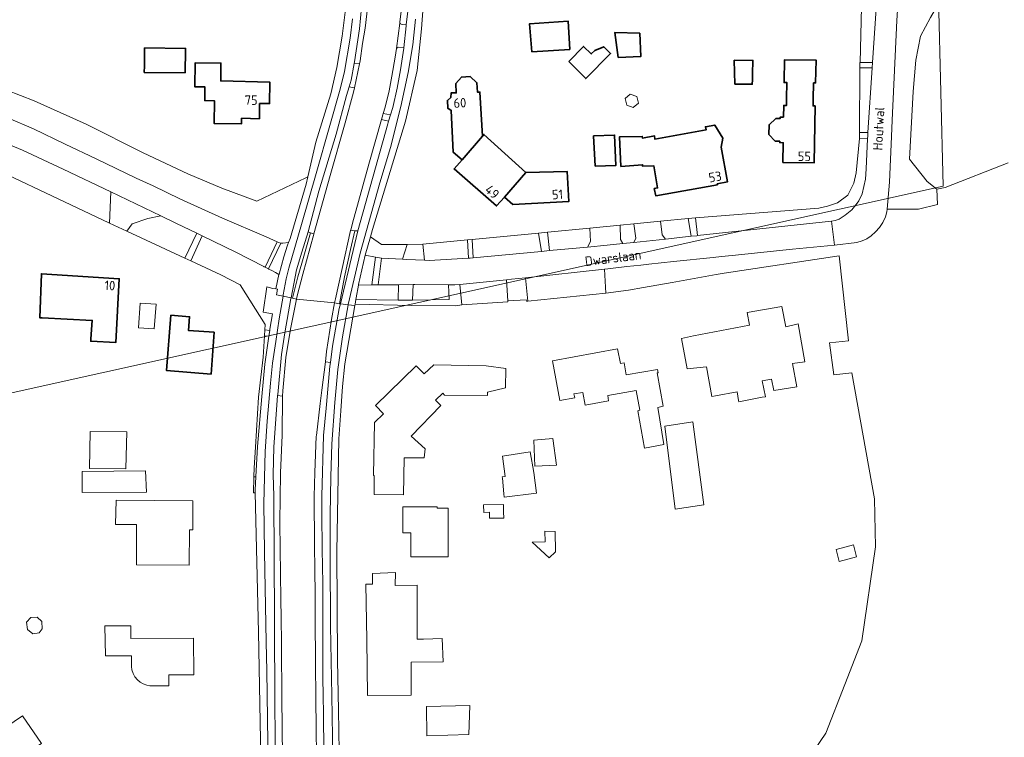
# Model space of a CAD drawing. Header units: metres. Extents: x 140853 to 145288, y 474558 to 480269.
# Tile 154 of 256: x 144879 to 145066, y 476792 to 476928. Entities that reach past the tile are written whole.
import ezdxf
from ezdxf.enums import TextEntityAlignment as Align

# ---------------------------------------------------------------- set-up
doc = ezdxf.new("R2010")
doc.units = ezdxf.units.M
doc.header["$MEASUREMENT"] = 0
for name, color, linetype, lineweight in [('B-WE-GR-BEPLANTING_CULTUUR_BOSPLANTSOEN-G', 90, 'GR-PLANTSOEN', 18), ('B-WE-GR-BEPLANTING_CULTUUR_HEESTERS-G', 90, 'Continuous', 18), ('B-WE-GR-BOS_LOOF-G', 40, 'Continuous', 13), ('B-WE-GR-GRAS_KRUIDENRIJK-G', 80, 'Continuous', 18), ('B-WE-OG-BEBOUWING-G', 7, 'Continuous', 35), ('B-WE-OG-BEBOUWING_BIJGEBOUW-G', 7, 'Continuous', 18), ('B-WE-OG-BEBOUWING_HUISNUMMER-T18', 10, 'Continuous', 18), ('B-WE-OG-BEBOUWING_STRAATNAAM-T18', 10, 'Continuous', 18), ('B-WE-OG-HULPLIJN-G', 50, 'Continuous', 18), ('B-WE-OG-TERREIN_ERF-G', 7, 'Continuous', 18), ('B-WE-VH-VERHARDING_ASFALT-G', 252, 'Continuous', 18), ('B-WE-VH-VERHARDING_BETONSTRAATSTEEN-G', 252, 'Continuous', 18), ('B-WE-VH-VERHARDING_HALFVERHARDING_GRAVEL-G', 252, 'Continuous', 18), ('B-WE-VH-VERHARDING_HALFVERHARDING_GRIND-G', 252, 'Continuous', 18), ('B-WE-VH-VERHARDING_OPEN-G', 252, 'Continuous', 18), ('B-WE-VH-VERHARDING_STRAATBAKSTEEN-G', 252, 'Continuous', 18), ('B-WE-VH-VERHARDING_TEGEL-G', 252, 'Continuous', 18)]:
    doc.layers.add(name, color=color, linetype=linetype, lineweight=lineweight)
doc.styles.add('NLCS-ISO', font='txt')
doc.linetypes.add('GR-PLANTSOEN', pattern='A,0,[179,NLCS.shx,S=2,R=0,X=0,Y=0],-4', length=4)

msp = doc.modelspace()

# ---------------------------------------------------------------- linework, layer by layer
at = {"layer": 'B-WE-GR-BEPLANTING_CULTUUR_BOSPLANTSOEN-G', "ltscale": 0.2, "flags": 128}
msp.add_lwpolyline([(145053.27, 476893.315), (145053.174, 476896.286), (145051.347, 476897.699), (145047.948, 476901.987), (145048.657, 476914.842), (145049.148, 476920.796), (145050.022, 476925.385), (145051.933, 476928.881), (145053.953, 476932.486), (145054.553, 476936.966), (145055.863, 476940.844), (145055.918, 476945.87), (145056.628, 476960.782), (145056.355, 476970.014), (145055.863, 476985.419), (145054.881, 476993.066), (145054.717, 476999.293), (145053.898, 477005.138), (145052.369, 477010.656), (145051.168, 477018.412), (145050.295, 477030.102), (145050.076, 477036.166), (145050.495, 477040.139), (145047.654, 477039.425), (145047.654, 477039.425, 0.1472345), (145047.058, 477036.424), (145047.058, 477036.424), (145047.349, 477033.468), (145047.813, 477027.974), (145049.54, 477007.481), (145050.003, 477000), (145051.119, 476984.429), (145051.496, 476973.556), (145052.226, 476964.905), (145052.633, 476960.142), (145052.603, 476957.226), (145052.372, 476954.092), (145051.372, 476949.964), (145049.892, 476945.923), (145047.984, 476941.999), (145046.744, 476939.253), (145046.069, 476936.349), (145045.535, 476928.318), (145044.693, 476909.357), (145044.549, 476906.274), (145044.144, 476897.616), (145043.693, 476892.49), (145049.684, 476892.475), (145053.27, 476893.315)], format="xyb", close=True, dxfattribs=at)
at = {"layer": 'B-WE-GR-BEPLANTING_CULTUUR_HEESTERS-G', "ltscale": 0.2, "flags": 128}
for points in [[(144942.391, 476920.149), (144943.41, 476920.112), (144943.525, 476920.651), (144943.998, 476923.948), (144944.469, 476926.852), (144944.962, 476931.271), (144945.363, 476937.088), (144945.671, 476943.49), (144945.684, 476944.151), (144944.656, 476944.221), (144944.657, 476944.069), (144944.46, 476939.74), (144943.995, 476932.931), (144943.372, 476926.735), (144942.45, 476920.455), (144942.391, 476920.149)], [(144951.055, 476927.854), (144951.15, 476927.762), (144951.206, 476927.706), (144951.344, 476927.618), (144951.546, 476927.555), (144952.275, 476927.535), (144952.702, 476931.099), (144952.921, 476934.38), (144953.293, 476938.933), (144953.297, 476939.234), (144952.024, 476939.34), (144951.828, 476935.374), (144951.437, 476931.065), (144951.082, 476928.063), (144951.055, 476927.854)], [(144947.926, 476910.631), (144949.289, 476910.385), (144949.717, 476911.792), (144950.548, 476915.46), (144951.223, 476918.951), (144951.82, 476923.087), (144951.826, 476923.149), (144950.863, 476923.247), (144950.694, 476923.223), (144950.563, 476923.144), (144950.417, 476923.038), (144950.193, 476921.346), (144949.572, 476917.768), (144949.022, 476914.981), (144948.255, 476911.84), (144947.926, 476910.631)], [(144933.62, 476888.125), (144934.103, 476887.978), (144934.752, 476887.78), (144937.849, 476898.87), (144940.685, 476908.896), (144942.248, 476914.69), (144942.429, 476915.536), (144941.414, 476915.699), (144940.944, 476914.101), (144938.965, 476906.748), (144935.689, 476895.861), (144933.62, 476888.125)], [(144941.732, 476888.481), (144942.501, 476888.312), (144942.525, 476888.307), (144943.091, 476888.325), (144943.096, 476888.346), (144948.78, 476908.713), (144948.931, 476909.208), (144947.607, 476909.509), (144945.163, 476900.997), (144942.059, 476889.823), (144941.732, 476888.481)], [(144974.984, 476879.423), (144975.378, 476874.986), (144990.204, 476876.496), (144989.963, 476881.049), (144974.984, 476879.423)], [(144950.746, 476875.151), (144950.841, 476878.098), (144947.733, 476878.091), (144946.946, 476878.075), (144945.754, 476878.051), (144943.205, 476877.999), (144942.787, 476875.592), (144942.732, 476875.272), (144950.746, 476875.151)], [(144960.314, 476878.064), (144953.896, 476878.104), (144953.629, 476878.103), (144953.465, 476875.17), (144960.46, 476875.3), (144960.314, 476878.064)], [(144962.849, 476874.236), (144971.608, 476874.843), (144971.598, 476875.026), (144971.372, 476879.039), (144962.456, 476878.148), (144962.849, 476874.236)]]:
    msp.add_lwpolyline(points, close=True, dxfattribs=at)
at = {"layer": 'B-WE-GR-BOS_LOOF-G', "ltscale": 0.2, "flags": 128}
msp.add_lwpolyline([(145051.933, 476928.881), (145050.022, 476925.385), (145049.148, 476920.796), (145048.657, 476914.842), (145047.948, 476901.987), (145047.948, 476901.987), (145051.347, 476897.699), (145053.174, 476896.286), (145054.764, 476896.579), (145066.733, 476901.274)], dxfattribs=at)
at = {"layer": 'B-WE-GR-GRAS_KRUIDENRIJK-G', "ltscale": 0.2, "flags": 128}
for points in [[(145038.571, 476920.321), (145040.949, 476920.379), (145042.003, 476936.184), (145042.005, 476936.204), (145038.978, 476936.17), (145038.571, 476920.321)], [(145038.453, 476907.024), (145040.06, 476907.037), (145040.881, 476919.353), (145038.507, 476919.321), (145038.453, 476907.024)], [(144895.864, 476889.799), (144896.13, 476895.738), (144887.099, 476900.049), (144879.353, 476903.702), (144868.792, 476908.031), (144866.969, 476908.634), (144864.516, 476904.202), (144865.701, 476904.039), (144895.773, 476889.841), (144895.864, 476889.799)], [(145007.264, 476890.789), (145007.673, 476887.423), (145033.129, 476890.152), (145033.824, 476890.283), (145034.562, 476890.586), (145035.696, 476891.29), (145037.024, 476892.332), (145037.808, 476893.328), (145038.33, 476894.065), (145038.934, 476895.38), (145039.574, 476898.145), (145039.737, 476900.11), (145039.993, 476905.858), (145038.429, 476905.915), (145037.801, 476899.377), (145037.403, 476897.375), (145036.261, 476895.144), (145034.265, 476893.65), (145032.377, 476893.003), (145030.698, 476892.642), (145007.264, 476890.789)], [(144899.196, 476888.248), (144910.21, 476883.123), (144912.474, 476887.882), (144908.589, 476889.759), (144905.635, 476891.178), (144903.178, 476890.692), (144900.159, 476889.661), (144899.196, 476888.248)], [(144993.453, 476885.919), (144995.548, 476886.141), (144995.911, 476886.949), (144995.524, 476889.655), (144992.929, 476889.405), (144993.042, 476886.682), (144993.453, 476885.919)], [(145001.579, 476886.778), (145006.468, 476887.295), (145005.902, 476890.658), (145000.641, 476890.15), (145000.923, 476887.604), (145001.579, 476886.778)], [(144925.392, 476869.479), (144926.327, 476869.384), (144926.36, 476869.607), (144926.844, 476872.551), (144925.086, 476872.884), (144925.757, 476877.669), (144926.932, 476877.389), (144927.475, 476877.281), (144928.083, 476880.002), (144927.417, 476880.442), (144926.879, 476880.734), (144926.16, 476881.078), (144926.119, 476881.098), (144925.449, 476881.418), (144925.282, 476881.498), (144925.189, 476881.542), (144919.87, 476884.309), (144913.505, 476887.384), (144911.308, 476882.612), (144917.052, 476879.939), (144920.747, 476878.082), (144925.449, 476870.544), (144925.392, 476869.479)], [(144944.462, 476883.704), (144946.439, 476883.345), (144947.57, 476883.14), (144951.603, 476882.92), (144952.441, 476885.716), (144947.602, 476885.716), (144945.471, 476887.189), (144944.462, 476883.704)], [(144964.815, 476886.689), (144964.99, 476883.211), (144977.992, 476884.432), (144977.423, 476887.907), (144964.815, 476886.689)], [(144979.147, 476888.074), (144979.507, 476884.574), (144986.733, 476885.253), (144987.331, 476886.302), (144987.217, 476888.853), (144979.147, 476888.074)], [(144955.454, 476885.785), (144955.751, 476882.758), (144956.638, 476882.727), (144964.12, 476883.141), (144963.929, 476886.604), (144955.454, 476885.785)], [(144923.293, 476841.56), (144923.706, 476841.565), (144924.012, 476847.346), (144924.818, 476856.805), (144925.375, 476862.984), (144926.162, 476868.278), (144925.333, 476868.355), (144925.119, 476864.331), (144924.211, 476856.715), (144923.605, 476847.193), (144923.366, 476843.246), (144923.293, 476841.56)]]:
    msp.add_lwpolyline(points, close=True, dxfattribs=at)
msp.add_lwpolyline([(144871.864, 476911.779), (144881.412, 476907.764), (144887.418, 476904.795), (144893.335, 476902.018), (144900.934, 476898.381), (144904.152, 476896.871), (144909.24, 476894.439), (144917.385, 476890.732), (144925.684, 476887.18), (144925.684, 476887.18), (144927.762, 476886.277), (144928.361, 476886.017), (144928.417, 476886.013), (144928.804, 476885.984), (144929.906, 476886.147), (144930.204, 476886.896), (144933.261, 476897.202), (144933.588, 476898.608), (144933.18, 476898.445), (144923.895, 476894.002), (144917.215, 476896.456), (144910.756, 476899.147), (144902.303, 476903.145), (144891.469, 476908.644), (144881.527, 476913.074), (144876.345, 476915.111)], dxfattribs=at)
at = {"layer": 'B-WE-OG-BEBOUWING-G', "ltscale": 0.2, "flags": 128}
for points in [[(144983.375, 476922.841), (144983.042, 476928.233), (144975.727, 476927.718), (144976.182, 476922.409), (144983.375, 476922.841)], [(144996.666, 476925.937), (144991.971, 476926.06), (144992.595, 476921.319), (144996.882, 476921.484), (144996.666, 476925.937)], [(144910.291, 476918.363), (144910.291, 476918.378), (144910.347, 476922.757), (144910.35, 476923.036), (144902.549, 476923.135), (144902.543, 476922.658), (144902.506, 476919.716), (144902.49, 476918.462), (144910.291, 476918.363)], [(144983.186, 476920.569), (144986.403, 476917.306), (144991.12, 476922.058), (144989.844, 476923.356), (144988.134, 476922.626), (144987.472, 476921.984), (144985.992, 476923.405), (144983.186, 476920.569)], [(145023.286, 476905.404), (145023.28, 476905.117), (145023.962, 476905.104), (145023.889, 476901.36), (145029.809, 476901.244), (145030.022, 476912.098), (145029.636, 476912.105), (145029.661, 476913.401), (145029.72, 476916.465), (145030.108, 476916.46), (145030.193, 476920.812), (145024.21, 476920.885), (145024.206, 476920.679), (145024.136, 476916.966), (145024.128, 476916.534), (145024.648, 476916.528), (145024.589, 476913.5), (145024.563, 476912.174), (145024.046, 476912.184), (145024.004, 476909.957), (145023.372, 476909.969), (145023.367, 476909.682), (145022.529, 476909.698), (145021.274, 476908.5), (145021.239, 476906.654), (145022.448, 476905.42), (145023.286, 476905.404)], [(144912.424, 476915.697), (144914.011, 476915.694), (144913.995, 476913.256), (144913.994, 476913.109), (144915.809, 476913.092), (144915.768, 476908.778), (144920.992, 476908.712), (144920.992, 476909.742), (144924.384, 476909.662), (144924.404, 476912.54), (144926.294, 476912.532), (144926.352, 476916.629), (144917.017, 476916.839), (144917.042, 476920.255), (144912.172, 476920.305), (144912.112, 476915.698), (144912.424, 476915.697)], [(145014.747, 476916.224), (145018.065, 476916.225), (145018.086, 476917.04), (145018.115, 476918.213), (145018.179, 476920.757), (145014.646, 476920.791), (145014.747, 476916.224)], [(144962.895, 476901.833), (144966.756, 476906.34), (144966.304, 476914.721), (144965.841, 476914.706), (144965.73, 476916.488), (144964.45, 476917.685), (144962.772, 476917.592), (144961.734, 476916.336), (144961.807, 476914.565), (144960.8, 476914.555), (144960.745, 476913.718), (144960.119, 476913.141), (144960.183, 476911.662), (144960.855, 476911.229), (144961.209, 476903.274), (144962.895, 476901.833)], [(144993.078, 476900.57), (144997.23, 476900.895), (144997.224, 476900.619), (144999.341, 476900.715), (145000.075, 476896.508), (144999.441, 476896.379), (144999.733, 476895.002), (145011.455, 476897.09), (145011.409, 476897.284), (145013.354, 476897.641), (145012.168, 476904.277), (145012.477, 476905.974), (145010.933, 476908.446), (145009.146, 476908.136), (145009.303, 476907.527), (144999.532, 476905.789), (144999.5, 476906.377), (144997.179, 476905.974), (144997.167, 476906.287), (144992.854, 476906.216), (144993.078, 476900.57)], [(144970.945, 476894.722), (144975.044, 476899.407), (144967.047, 476906.689), (144966.756, 476906.34), (144962.895, 476901.833), (144961.396, 476900.121), (144969.469, 476893.067), (144970.945, 476894.722)], [(144988.175, 476900.637), (144992.149, 476900.794), (144991.891, 476906.558), (144987.914, 476906.401), (144988.175, 476900.637)], [(144975.044, 476899.407), (144970.945, 476894.722), (144972.536, 476893.342), (144983.168, 476893.903), (144982.872, 476899.653), (144975.044, 476899.407)], [(144883.049, 476871.773), (144892.589, 476871.291), (144892.338, 476867.771), (144892.308, 476867.349), (144897.056, 476867.092), (144897.745, 476879.214), (144882.938, 476880.164), (144882.631, 476871.794), (144883.049, 476871.773)], [(144915.224, 476861.066), (144915.773, 476869.044), (144910.891, 476869.408), (144911.113, 476872.011), (144907.546, 476872.283), (144906.687, 476861.802), (144915.224, 476861.066)]]:
    msp.add_lwpolyline(points, close=True, dxfattribs=at)
at = {"layer": 'B-WE-OG-BEBOUWING_BIJGEBOUW-G', "ltscale": 0.2, "flags": 128}
for points in [[(144993.935, 476913.529), (144994.208, 476912.23), (144995.42, 476911.812), (144996.409, 476912.628), (144996.105, 476913.905), (144994.858, 476914.33), (144993.935, 476913.529)], [(144904.385, 476869.68), (144904.739, 476874.375), (144901.699, 476874.581), (144901.41, 476869.888), (144904.385, 476869.68)]]:
    msp.add_lwpolyline(points, close=True, dxfattribs=at)
at = {"layer": 'B-WE-OG-HULPLIJN-G'}
msp.add_lwpolyline([(141484.938, 478467.493), (142922.898, 478740.923), (143043.789, 479141.528), (143928.198, 479351.369), (144042.725, 479840.999), (144698.079, 479872.794), (144672.627, 478988.916), (144742.617, 478639.181), (145060.75, 478225.858), (145035.298, 477659.922), (145054.388, 476896.862), (144768.066, 476833.275), (144755.342, 477825.251), (143616.428, 477755.303), (142541.14, 475313.514), (141510.39, 476108.367), (141014.104, 476776.044), (140988.652, 477462.798), (141421.313, 477755.303), (141484.938, 478467.493)], close=True, dxfattribs=at)
at = {"layer": 'B-WE-OG-TERREIN_ERF-G', "ltscale": 0.2, "flags": 128}
for points in [[(144956.202, 476940.364), (144955.183, 476926.741), (144954.353, 476918.8), (144952.167, 476909.196), (144945.884, 476888.614), (144945.471, 476887.189), (144945.471, 476887.189), (144947.602, 476885.716), (144952.441, 476885.716), (144955.454, 476885.785), (144963.929, 476886.604), (144964.815, 476886.689), (144977.423, 476887.907), (144979.147, 476888.074), (144987.217, 476888.853), (144992.929, 476889.405), (144995.524, 476889.655), (145000.641, 476890.15), (145005.902, 476890.658), (145007.264, 476890.789), (145030.698, 476892.642), (145032.377, 476893.003), (145034.265, 476893.65), (145036.261, 476895.144), (145037.403, 476897.375), (145037.801, 476899.377), (145038.429, 476905.915), (145038.453, 476907.024), (145038.507, 476919.321), (145038.512, 476920.32), (145038.571, 476920.321), (145038.978, 476936.17)], [(144876.345, 476915.111), (144881.527, 476913.074), (144891.469, 476908.644), (144902.303, 476903.145), (144910.756, 476899.147), (144917.215, 476896.456), (144923.895, 476894.002), (144933.18, 476898.445), (144933.588, 476898.608), (144935.125, 476905.22), (144937.963, 476914.405), (144939.106, 476919.431), (144940.111, 476925.335), (144940.715, 476930.432)], [(144924.707, 476784.689), (144924.19, 476811.981), (144923.588, 476838.504), (144923.244, 476838.5), (144923.293, 476841.56), (144923.366, 476843.246), (144923.605, 476847.193), (144924.211, 476856.715), (144925.119, 476864.331), (144925.333, 476868.355), (144925.392, 476869.479), (144925.449, 476870.544), (144920.747, 476878.082), (144917.052, 476879.939), (144911.308, 476882.612), (144910.21, 476883.123), (144899.196, 476888.248), (144895.864, 476889.799), (144895.773, 476889.841), (144865.701, 476904.039)], [(145027.893, 476786.635), (145032.052, 476792.779), (145035.65, 476802.038), (145038.924, 476810.371), (145041.469, 476828.254), (145041.29, 476837.373), (145037.003, 476861.361), (145033.543, 476860.98), (145032.761, 476867.05), (145036.348, 476867.421), (145034.598, 476883.566), (145012.711, 476880.315), (145011.194, 476880.033), (145002.845, 476878.482), (144997.401, 476877.538), (144994.511, 476877.037), (144990.204, 476876.496), (144975.378, 476874.986), (144975.119, 476874.976), (144975.104, 476875.226), (144971.598, 476875.026), (144971.608, 476874.843), (144962.849, 476874.236), (144961.701, 476874.1), (144953.279, 476874.126), (144942.58, 476874.4), (144942.538, 476874.153), (144940.611, 476863.054), (144940.181, 476858.756), (144939.848, 476854.122), (144939.451, 476848.788), (144939.114, 476827.291), (144939.201, 476806.606), (144939.403, 476797.164), (144939.599, 476785.38)]]:
    msp.add_lwpolyline(points, dxfattribs=at)
for points in [[(144983.375, 476922.841), (144976.182, 476922.409), (144975.727, 476927.718), (144983.042, 476928.233), (144983.375, 476922.841)], [(144996.666, 476925.937), (144996.882, 476921.484), (144992.595, 476921.319), (144991.971, 476926.06), (144996.666, 476925.937)], [(144910.291, 476918.363), (144902.49, 476918.462), (144902.506, 476919.716), (144902.543, 476922.658), (144902.549, 476923.135), (144910.35, 476923.036), (144910.347, 476922.757), (144910.291, 476918.378), (144910.291, 476918.363)], [(144983.186, 476920.569), (144985.992, 476923.405), (144987.472, 476921.984), (144988.134, 476922.626), (144989.844, 476923.356), (144991.12, 476922.058), (144986.403, 476917.306), (144983.186, 476920.569)], [(145023.286, 476905.404), (145022.448, 476905.42), (145021.239, 476906.654), (145021.274, 476908.5), (145022.529, 476909.698), (145023.367, 476909.682), (145023.372, 476909.969), (145024.004, 476909.957), (145024.046, 476912.184), (145024.563, 476912.174), (145024.589, 476913.5), (145024.648, 476916.528), (145024.128, 476916.534), (145024.136, 476916.966), (145024.206, 476920.679), (145024.21, 476920.885), (145030.193, 476920.812), (145030.108, 476916.46), (145029.72, 476916.465), (145029.661, 476913.401), (145029.636, 476912.105), (145030.022, 476912.098), (145029.809, 476901.244), (145023.889, 476901.36), (145023.962, 476905.104), (145023.28, 476905.117), (145023.286, 476905.404)], [(144912.424, 476915.697), (144912.112, 476915.698), (144912.172, 476920.305), (144917.042, 476920.255), (144917.017, 476916.839), (144926.352, 476916.629), (144926.294, 476912.532), (144924.404, 476912.54), (144924.384, 476909.662), (144920.992, 476909.742), (144920.992, 476908.712), (144915.768, 476908.778), (144915.809, 476913.092), (144913.994, 476913.109), (144913.995, 476913.256), (144914.011, 476915.694), (144912.424, 476915.697)], [(145014.747, 476916.224), (145014.646, 476920.791), (145018.179, 476920.757), (145018.115, 476918.213), (145018.086, 476917.04), (145018.065, 476916.225), (145014.747, 476916.224)], [(144962.895, 476901.833), (144961.209, 476903.274), (144960.855, 476911.229), (144960.183, 476911.662), (144960.119, 476913.141), (144960.745, 476913.718), (144960.8, 476914.555), (144961.807, 476914.565), (144961.734, 476916.336), (144962.772, 476917.592), (144964.45, 476917.685), (144965.73, 476916.488), (144965.841, 476914.706), (144966.304, 476914.721), (144966.756, 476906.34), (144967.047, 476906.689), (144975.044, 476899.407), (144982.872, 476899.653), (144983.168, 476893.903), (144972.536, 476893.342), (144970.945, 476894.722), (144969.469, 476893.067), (144961.396, 476900.121), (144962.895, 476901.833)], [(144993.078, 476900.57), (144992.854, 476906.216), (144997.167, 476906.287), (144997.179, 476905.974), (144999.5, 476906.377), (144999.532, 476905.789), (145009.303, 476907.527), (145009.146, 476908.136), (145010.933, 476908.446), (145012.477, 476905.974), (145012.168, 476904.277), (145013.354, 476897.641), (145011.409, 476897.284), (145011.455, 476897.09), (144999.733, 476895.002), (144999.441, 476896.379), (145000.075, 476896.508), (144999.341, 476900.715), (144997.224, 476900.619), (144997.23, 476900.895), (144993.078, 476900.57)], [(144988.175, 476900.637), (144987.914, 476906.401), (144991.891, 476906.558), (144992.149, 476900.794), (144988.175, 476900.637)], [(144883.049, 476871.773), (144882.631, 476871.794), (144882.938, 476880.164), (144897.745, 476879.214), (144897.056, 476867.092), (144892.308, 476867.349), (144892.338, 476867.771), (144892.589, 476871.291), (144883.049, 476871.773)], [(144915.224, 476861.066), (144906.687, 476861.802), (144907.546, 476872.283), (144911.113, 476872.011), (144910.891, 476869.408), (144915.773, 476869.044), (144915.224, 476861.066)], [(145011.079, 476856.961), (145010.391, 476856.832), (145009.371, 476862.465), (145005.714, 476862.075), (145004.629, 476867.852), (145006.919, 476868.344), (145017.569, 476870.372), (145017.069, 476872.834), (145023.704, 476873.965), (145024.449, 476870.11), (145026.764, 476870.664), (145028.057, 476863.436), (145025.745, 476863.104), (145026.567, 476858.698), (145022.198, 476857.999), (145021.747, 476860.098), (145019.944, 476859.827), (145020.569, 476856.792), (145019.941, 476856.674), (145015.484, 476855.837), (145015.446, 476856.087), (145015.192, 476857.736), (145011.079, 476856.961)], [(144990.583, 476857.021), (144990.764, 476856.014), (144986.326, 476855.204), (144985.888, 476857.599), (144984.161, 476857.325), (144984.345, 476856.584), (144981.5, 476856.039), (144980.076, 476863.628), (144992.421, 476865.911), (144993.029, 476863.08), (144993.706, 476863.221), (144994.08, 476860.928), (145000.03, 476861.97), (145000.147, 476861.346), (144999.967, 476861.311), (145001.134, 476854.963), (145000.14, 476854.753), (145001.277, 476847.723), (144997.566, 476847.008), (144996.307, 476854.11), (144996.704, 476854.201), (144996.005, 476857.945), (144990.583, 476857.021)], [(144951.867, 476845.191), (144951.752, 476838.114), (144946.164, 476838.19), (144946.214, 476841.714), (144946.089, 476841.847), (144946.225, 476851.899), (144947.949, 476853.52), (144946.466, 476855.091), (144954.18, 476862.651), (144955.676, 476861.125), (144957.508, 476862.837), (144967.499, 476862.694), (144971.204, 476862.187), (144971.161, 476858.497), (144967.763, 476857.658), (144967.763, 476857.018), (144959.569, 476857.097), (144959.212, 476857.466), (144957.864, 476856.136), (144958.878, 476855.146), (144953.252, 476849.308), (144955.861, 476846.854), (144955.664, 476845.157), (144951.867, 476845.191)], [(145006.799, 476852.038), (145008.828, 476836.198), (145003.398, 476835.429), (145001.423, 476851.189), (145006.799, 476852.038)], [(144899.009, 476843.08), (144892.082, 476843.11), (144892.211, 476850.181), (144899.18, 476850.089), (144899.009, 476843.08)], [(144976.715, 476843.599), (144976.55, 476848.496), (144980.132, 476848.865), (144980.826, 476843.797), (144976.715, 476843.599)], [(144970.56, 476841.31), (144970.538, 476841.543), (144971.1, 476841.619), (144970.602, 476845.508), (144975.831, 476846.311), (144976.544, 476842.364), (144977.078, 476838.431), (144970.904, 476837.655), (144970.842, 476838.319), (144970.56, 476841.31)], [(144890.698, 476842.593), (144902.749, 476842.665), (144902.888, 476838.626), (144890.678, 476838.566), (144890.698, 476842.593)], [(144897.044, 476832.517), (144897.118, 476837.093), (144911.717, 476836.959), (144911.695, 476831.454), (144911.054, 476831.463), (144911.012, 476824.761), (144901.001, 476824.841), (144901.013, 476829.33), (144901.022, 476832.486), (144897.044, 476832.517)], [(144951.644, 476830.919), (144951.642, 476835.867), (144958.158, 476835.864), (144958.158, 476835.614), (144960.273, 476835.606), (144960.281, 476833.985), (144960.272, 476831.478), (144960.272, 476830.874), (144960.269, 476826.337), (144953.155, 476826.343), (144953.152, 476830.919), (144951.644, 476830.919)], [(144966.985, 476836.235), (144970.771, 476836.308), (144970.798, 476834.873), (144970.82, 476833.719), (144968.114, 476833.668), (144968.092, 476834.821), (144967.013, 476834.8), (144966.985, 476836.235)], [(144979.47, 476826.179), (144976.249, 476829.153), (144978.667, 476829.208), (144978.663, 476831.191), (144980.624, 476831.168), (144980.644, 476827.31), (144979.47, 476826.179)], [(145033.985, 476827.747), (145037.331, 476828.593), (145037.908, 476826.309), (145034.561, 476825.464), (145033.985, 476827.747)], [(144944.777, 476810.542), (144944.636, 476821.115), (144945.464, 476821.166), (144945.9, 476821.17), (144945.854, 476823.143), (144950.258, 476823.333), (144950.171, 476820.911), (144954.334, 476820.924), (144954.341, 476810.687), (144955.563, 476810.706), (144959.108, 476810.805), (144959.315, 476806.362), (144953.223, 476806.283), (144953.211, 476800.026), (144944.919, 476799.969), (144944.777, 476810.542)], [(144883.078, 476812.664), (144882.532, 476811.873), (144881.284, 476811.7), (144880.258, 476812.506), (144880.099, 476813.893), (144880.949, 476814.801), (144882.132, 476814.857), (144883.003, 476814.035), (144883.078, 476812.664)], [(144895.087, 476807.513), (144894.966, 476813.205), (144899.947, 476813.193), (144899.947, 476810.807), (144911.873, 476810.851), (144911.905, 476803.882), (144907.149, 476803.895), (144907.157, 476801.834), (144903.524, 476801.82), (144902.967, 476801.911), (144902.284, 476802.177), (144901.709, 476802.515), (144901.201, 476802.931), (144900.718, 476803.496), (144900.377, 476804.12), (144900.144, 476804.843), (144900.078, 476805.473), (144900.052, 476806.862), (144900.042, 476807.524), (144895.087, 476807.513)], [(144956.198, 476792.273), (144956.141, 476797.858), (144964.357, 476798.093), (144964.16, 476792.537), (144956.198, 476792.273)], [(144876.302, 476786.435), (144872.911, 476791.795), (144879.33, 476796.115), (144882.945, 476790.811), (144876.302, 476786.435)]]:
    msp.add_lwpolyline(points, close=True, dxfattribs=at)
at = {"layer": 'B-WE-VH-VERHARDING_ASFALT-G', "ltscale": 0.2, "flags": 128}
for points in [[(144944.962, 476931.271), (144944.469, 476926.852), (144943.998, 476923.948), (144943.525, 476920.651), (144943.41, 476920.112), (144942.429, 476915.536), (144942.248, 476914.69), (144940.685, 476908.896), (144937.849, 476898.87), (144934.752, 476887.78), (144934.737, 476887.726), (144932.632, 476880.114), (144931.527, 476875.988), (144931.404, 476875.371), (144931.404, 476875.371), (144938.679, 476874.62), (144938.835, 476875.412), (144940.084, 476881.205), (144941.717, 476888.419), (144941.732, 476888.481), (144942.059, 476889.823), (144945.163, 476900.997), (144947.607, 476909.509), (144947.861, 476910.393), (144947.926, 476910.631), (144948.255, 476911.84), (144949.022, 476914.981), (144949.572, 476917.768), (144950.193, 476921.346), (144950.417, 476923.038), (144951.055, 476927.854), (144951.082, 476928.063), (144951.437, 476931.065)], [(144935.226, 476788.87), (144935.171, 476793.301), (144935.161, 476794.079), (144935.103, 476799.069), (144935.081, 476800.966), (144935.056, 476804.551), (144935.048, 476805.755), (144934.985, 476815.023), (144934.976, 476816.371), (144934.956, 476819.27), (144934.909, 476823.787), (144934.906, 476824.054), (144934.86, 476828.393), (144934.846, 476829.772), (144934.775, 476836.568), (144934.767, 476837.369), (144934.777, 476837.81), (144934.883, 476842.379), (144935.177, 476849.256), (144935.198, 476849.425), (144935.953, 476855.494), (144936.272, 476858.061), (144936.914, 476863.418), (144937.15, 476865.386), (144938.06, 476871.472), (144938.679, 476874.62), (144931.404, 476875.371), (144930.254, 476869.609), (144929.375, 476864.252), (144928.799, 476857.935), (144928.789, 476856.919), (144928.718, 476849.493), (144928.4, 476842.313), (144928.396, 476842.02), (144928.335, 476837.781), (144928.263, 476832.732), (144928.464, 476818.267), (144928.511, 476814.685), (144928.511, 476814.685), (144928.574, 476809.989), (144928.583, 476809.29), (144928.612, 476799.549), (144928.762, 476788.246)]]:
    msp.add_lwpolyline(points, dxfattribs=at)
at = {"layer": 'B-WE-VH-VERHARDING_BETONSTRAATSTEEN-G', "ltscale": 0.2, "flags": 128}
for points in [[(144927.84, 476856.996), (144928.789, 476856.919), (144928.799, 476857.935), (144929.375, 476864.252), (144930.254, 476869.609), (144931.404, 476875.371), (144930.651, 476875.549), (144930.383, 476875.613), (144930.36, 476875.494), (144929.205, 476868.912), (144928.58, 476864.815), (144927.857, 476857.216), (144927.84, 476856.996)], [(144936.914, 476863.418), (144937.867, 476863.302), (144938.298, 476866.379), (144939.565, 476873.536), (144939.784, 476874.453), (144939.583, 476874.486), (144938.679, 476874.62), (144938.06, 476871.472), (144937.15, 476865.386), (144936.914, 476863.418)]]:
    msp.add_lwpolyline(points, close=True, dxfattribs=at)
at = {"layer": 'B-WE-VH-VERHARDING_HALFVERHARDING_GRAVEL-G', "ltscale": 0.2, "flags": 128}
msp.add_lwpolyline([(144971.372, 476879.039), (144971.598, 476875.026), (144975.104, 476875.226), (144975.119, 476874.976), (144975.378, 476874.986), (144974.984, 476879.423), (144972.278, 476879.13), (144971.372, 476879.039)], close=True, dxfattribs=at)
at = {"layer": 'B-WE-VH-VERHARDING_HALFVERHARDING_GRIND-G', "ltscale": 0.2, "flags": 128}
msp.add_lwpolyline([(144963.929, 476886.604), (144964.12, 476883.141), (144964.431, 476883.158), (144964.99, 476883.211), (144964.815, 476886.689), (144963.929, 476886.604)], close=True, dxfattribs=at)
at = {"layer": 'B-WE-VH-VERHARDING_OPEN-G', "ltscale": 0.2, "flags": 128}
for points in [[(144930.651, 476875.549), (144931.404, 476875.371), (144931.527, 476875.988), (144932.632, 476880.114), (144934.737, 476887.726), (144934.752, 476887.78), (144934.103, 476887.978), (144932.419, 476882.192), (144931.678, 476879.603), (144930.651, 476875.549)], [(144938.679, 476874.62), (144939.583, 476874.486), (144940.553, 476879.574), (144941.671, 476884.764), (144942.501, 476888.312), (144941.732, 476888.481), (144941.717, 476888.419), (144940.084, 476881.205), (144938.835, 476875.412), (144938.679, 476874.62)], [(144926.119, 476881.098), (144928.417, 476886.013), (144928.361, 476886.017), (144927.762, 476886.277), (144925.449, 476881.418), (144926.119, 476881.098)], [(144946.946, 476878.075), (144947.57, 476883.14), (144946.439, 476883.345), (144945.754, 476878.051), (144946.946, 476878.075)]]:
    msp.add_lwpolyline(points, close=True, dxfattribs=at)
at = {"layer": 'B-WE-VH-VERHARDING_STRAATBAKSTEEN-G', "ltscale": 0.2, "flags": 128}
for points in [[(145042.003, 476936.184), (145040.949, 476920.379), (145040.881, 476919.353), (145040.06, 476907.037), (145040.018, 476906.411), (145039.993, 476905.858), (145039.737, 476900.11), (145039.574, 476898.145), (145038.934, 476895.38), (145038.33, 476894.065), (145037.808, 476893.328), (145037.024, 476892.332), (145035.696, 476891.29), (145034.562, 476890.586), (145033.824, 476890.283), (145033.129, 476890.152), (145033.129, 476890.152), (145033.673, 476885.627), (145037.916, 476886.104), (145038.968, 476886.419), (145039.844, 476886.846), (145040.649, 476887.397), (145041.483, 476888.127), (145042.239, 476888.945), (145042.625, 476889.535), (145042.888, 476889.939), (145043.385, 476890.972), (145043.643, 476891.92), (145043.693, 476892.49), (145044.144, 476897.616), (145044.549, 476906.274), (145044.693, 476909.357), (145045.535, 476928.318), (145046.069, 476936.349)], [(144868.792, 476908.031), (144879.353, 476903.702), (144887.099, 476900.049), (144896.13, 476895.738), (144897.738, 476894.971), (144905.635, 476891.178), (144908.589, 476889.759), (144912.474, 476887.882), (144913.505, 476887.384), (144919.87, 476884.309), (144925.189, 476881.542), (144925.282, 476881.498), (144925.449, 476881.418), (144927.762, 476886.277), (144925.684, 476887.18), (144917.385, 476890.732), (144909.24, 476894.439), (144904.152, 476896.871), (144900.934, 476898.381), (144893.335, 476902.018), (144887.418, 476904.795), (144881.412, 476907.764), (144871.864, 476911.779)]]:
    msp.add_lwpolyline(points, dxfattribs=at)
for points in [[(144951.826, 476923.149), (144952.252, 476927.343), (144952.275, 476927.535), (144951.546, 476927.555), (144951.344, 476927.618), (144951.206, 476927.706), (144951.15, 476927.762), (144951.055, 476927.854), (144950.417, 476923.038), (144950.563, 476923.144), (144950.694, 476923.223), (144950.863, 476923.247), (144951.826, 476923.149)], [(144941.414, 476915.699), (144942.429, 476915.536), (144943.41, 476920.112), (144942.391, 476920.149), (144941.787, 476916.97), (144941.414, 476915.699)], [(145038.507, 476919.321), (145040.881, 476919.353), (145040.949, 476920.379), (145038.571, 476920.321), (145038.512, 476920.32), (145038.507, 476919.321)], [(144948.931, 476909.208), (144949.289, 476910.385), (144947.926, 476910.631), (144947.861, 476910.393), (144947.607, 476909.509), (144948.931, 476909.208)], [(145038.429, 476905.915), (145039.993, 476905.858), (145040.018, 476906.411), (145040.06, 476907.037), (145038.453, 476907.024), (145038.429, 476905.915)], [(144899.196, 476888.248), (144900.159, 476889.661), (144903.178, 476890.692), (144905.635, 476891.178), (144897.738, 476894.971), (144896.13, 476895.738), (144895.864, 476889.799), (144899.196, 476888.248)], [(144950.841, 476878.098), (144953.629, 476878.103), (144953.896, 476878.104), (144960.314, 476878.064), (144961.537, 476878.056), (144962.456, 476878.148), (144971.372, 476879.039), (144972.278, 476879.13), (144974.984, 476879.423), (144989.963, 476881.049), (144990.626, 476881.121), (144994.243, 476881.538), (144996.862, 476881.84), (144998.4, 476882.017), (145003.079, 476882.499), (145010.609, 476883.274), (145012.2, 476883.437), (145014.216, 476883.645), (145025.702, 476884.829), (145033.673, 476885.627), (145033.129, 476890.152), (145007.673, 476887.423), (145007.555, 476887.41), (145006.468, 476887.295), (145001.579, 476886.778), (144995.548, 476886.141), (144993.453, 476885.919), (144990.464, 476885.603), (144986.733, 476885.253), (144979.507, 476884.574), (144977.992, 476884.432), (144964.99, 476883.211), (144964.431, 476883.158), (144964.12, 476883.141), (144956.638, 476882.727), (144955.751, 476882.758), (144952.349, 476882.879), (144951.603, 476882.92), (144947.57, 476883.14), (144946.946, 476878.075), (144947.733, 476878.091), (144950.841, 476878.098)], [(144986.733, 476885.253), (144990.464, 476885.603), (144993.453, 476885.919), (144993.042, 476886.682), (144992.929, 476889.405), (144987.217, 476888.853), (144987.331, 476886.302), (144986.733, 476885.253)], [(144995.548, 476886.141), (145001.579, 476886.778), (145000.923, 476887.604), (145000.641, 476890.15), (144995.524, 476889.655), (144995.911, 476886.949), (144995.548, 476886.141)], [(145005.902, 476890.658), (145006.468, 476887.295), (145007.555, 476887.41), (145007.673, 476887.423), (145007.264, 476890.789), (145005.902, 476890.658)], [(144930.383, 476875.613), (144930.651, 476875.549), (144931.678, 476879.603), (144932.419, 476882.192), (144934.103, 476887.978), (144933.62, 476888.125), (144932.409, 476884.271), (144931.418, 476880.944), (144930.383, 476875.613)], [(144939.583, 476874.486), (144939.784, 476874.453), (144943.091, 476888.325), (144942.525, 476888.307), (144942.501, 476888.312), (144941.671, 476884.764), (144940.553, 476879.574), (144939.583, 476874.486)], [(144977.423, 476887.907), (144977.992, 476884.432), (144979.507, 476884.574), (144979.147, 476888.074), (144977.423, 476887.907)], [(144926.16, 476881.078), (144926.879, 476880.734), (144927.417, 476880.442), (144928.083, 476880.002), (144928.102, 476880.09), (144929.019, 476883.378), (144929.686, 476885.591), (144929.906, 476886.147), (144928.804, 476885.984), (144928.417, 476886.013), (144926.119, 476881.098), (144926.16, 476881.078)], [(144955.751, 476882.758), (144955.454, 476885.785), (144952.441, 476885.716), (144951.603, 476882.92), (144952.349, 476882.879), (144955.751, 476882.758)], [(144943.205, 476877.999), (144945.754, 476878.051), (144946.439, 476883.345), (144944.462, 476883.704), (144943.231, 476878.149), (144943.205, 476877.999)], [(144942.58, 476874.4), (144953.279, 476874.126), (144961.701, 476874.1), (144962.849, 476874.236), (144962.456, 476878.148), (144961.537, 476878.056), (144960.314, 476878.064), (144960.46, 476875.3), (144953.465, 476875.17), (144950.746, 476875.151), (144942.732, 476875.272), (144942.58, 476874.4)], [(144953.465, 476875.17), (144953.629, 476878.103), (144950.841, 476878.098), (144950.746, 476875.151), (144953.465, 476875.17)], [(144925.333, 476868.355), (144926.162, 476868.278), (144926.327, 476869.384), (144925.392, 476869.479), (144925.333, 476868.355)]]:
    msp.add_lwpolyline(points, close=True, dxfattribs=at)
at = {"layer": 'B-WE-VH-VERHARDING_TEGEL-G', "ltscale": 0.2, "flags": 128}
for points in [[(144954.069, 476928.563), (144953.531, 476923.728), (144952.643, 476918.467), (144951.276, 476911.999), (144949.305, 476904.2), (144947.276, 476897.471), (144943.539, 476884.083), (144941.266, 476874.346), (144941.257, 476874.293), (144941.257, 476874.293), (144942.538, 476874.153), (144942.58, 476874.4), (144942.732, 476875.272), (144942.787, 476875.592), (144943.205, 476877.999), (144943.231, 476878.149), (144944.462, 476883.704), (144945.471, 476887.189), (144945.884, 476888.614), (144952.167, 476909.196), (144954.353, 476918.8), (144955.183, 476926.741), (144956.202, 476940.364)], [(144942.081, 476928.655), (144941.621, 476924.976), (144940.549, 476918.665), (144939.738, 476915.305), (144937.778, 476908.343), (144935.182, 476899.244), (144932.4, 476889.55), (144929.964, 476881.242), (144929.45, 476879.2), (144928.914, 476876.16), (144928.871, 476875.916), (144928.871, 476875.916), (144930.383, 476875.613), (144931.418, 476880.944), (144932.409, 476884.271), (144933.62, 476888.125), (144935.689, 476895.861), (144938.965, 476906.748), (144940.944, 476914.101), (144941.414, 476915.699), (144941.787, 476916.97), (144942.391, 476920.149), (144942.45, 476920.455), (144943.372, 476926.735), (144943.995, 476932.931)], [(144940.715, 476930.432), (144940.111, 476925.335), (144939.106, 476919.431), (144937.963, 476914.405), (144935.125, 476905.22), (144933.588, 476898.608), (144933.261, 476897.202), (144930.204, 476886.896), (144929.906, 476886.147), (144929.686, 476885.591), (144929.019, 476883.378), (144928.102, 476880.09), (144928.083, 476880.002), (144927.475, 476877.281), (144927.475, 476877.281), (144927.805, 476877.215), (144927.608, 476876.171), (144928.871, 476875.916), (144928.914, 476876.16), (144929.45, 476879.2), (144929.964, 476881.242), (144932.4, 476889.55), (144935.182, 476899.244), (144937.778, 476908.343), (144939.738, 476915.305), (144940.549, 476918.665), (144941.621, 476924.976), (144942.081, 476928.655)], [(144952.702, 476931.099), (144952.275, 476927.535), (144952.252, 476927.343), (144951.826, 476923.149), (144951.82, 476923.087), (144951.223, 476918.951), (144950.548, 476915.46), (144949.717, 476911.792), (144949.289, 476910.385), (144948.931, 476909.208), (144948.78, 476908.713), (144943.096, 476888.346), (144943.091, 476888.325), (144939.784, 476874.453), (144941.257, 476874.293), (144941.257, 476874.293), (144941.266, 476874.346), (144943.539, 476884.083), (144947.276, 476897.471), (144949.305, 476904.2), (144951.276, 476911.999), (144952.643, 476918.467), (144953.531, 476923.728), (144954.069, 476928.563)], [(144926.057, 476786.356), (144925.927, 476795.571), (144925.802, 476804.66), (144925.64, 476810.116), (144925.354, 476827.281), (144925.238, 476836.457), (144925.489, 476846.391), (144925.823, 476852.141), (144926.47, 476859.371), (144926.836, 476863.18), (144927.477, 476867.31), (144928.117, 476871.613), (144928.871, 476875.916), (144927.608, 476876.171), (144927.805, 476877.215), (144927.475, 476877.281), (144926.932, 476877.389), (144925.757, 476877.669), (144925.086, 476872.884), (144926.844, 476872.551), (144926.36, 476869.607), (144926.327, 476869.384), (144926.162, 476868.278), (144925.375, 476862.984), (144924.818, 476856.805), (144924.012, 476847.346), (144923.706, 476841.565), (144923.575, 476839.094), (144923.588, 476838.504), (144923.588, 476838.504), (144924.19, 476811.981), (144924.707, 476784.689)], [(144927.351, 476788.217), (144927.306, 476802.468), (144927.258, 476809.973), (144927.258, 476809.994), (144927.231, 476814.618), (144927.095, 476837.718), (144927.092, 476837.848), (144927.001, 476841.976), (144927, 476841.996), (144927.088, 476847.204), (144927.84, 476856.996), (144927.857, 476857.216), (144928.58, 476864.815), (144929.205, 476868.912), (144930.36, 476875.494), (144930.383, 476875.613), (144928.871, 476875.916), (144928.117, 476871.613), (144927.477, 476867.31), (144926.836, 476863.18), (144926.47, 476859.371), (144925.823, 476852.141), (144925.489, 476846.391), (144925.238, 476836.457), (144925.354, 476827.281), (144925.64, 476810.116), (144925.802, 476804.66), (144925.927, 476795.571), (144926.057, 476786.356)], [(144938.383, 476784.272), (144938.113, 476799.972), (144937.92, 476813.171), (144937.838, 476826.25), (144937.797, 476834.344), (144937.932, 476841.574), (144938.118, 476847.817), (144938.71, 476855.692), (144939.283, 476861.964), (144940.187, 476868.19), (144941.257, 476874.293), (144939.784, 476874.453), (144939.565, 476873.536), (144938.298, 476866.379), (144937.867, 476863.302), (144937.773, 476862.63), (144937.13, 476855.299), (144937.068, 476854.595), (144936.553, 476849.434), (144936.552, 476849.397), (144936.259, 476837.875), (144936.259, 476837.78), (144936.253, 476836.58), (144936.234, 476832.517), (144936.284, 476829.814), (144936.284, 476829.814), (144936.313, 476828.25), (144936.389, 476824.076), (144936.432, 476821.753), (144936.435, 476816.347), (144936.435, 476815.055), (144936.44, 476805.718), (144936.44, 476804.909), (144936.444, 476804.592), (144936.515, 476798.712), (144936.527, 476797.708), (144936.577, 476794.234), (144936.655, 476788.891)], [(144939.599, 476785.38), (144939.403, 476797.164), (144939.201, 476806.606), (144939.114, 476827.291), (144939.451, 476848.788), (144939.848, 476854.122), (144940.181, 476858.756), (144940.611, 476863.054), (144942.538, 476874.153), (144941.257, 476874.293), (144940.187, 476868.19), (144939.283, 476861.964), (144938.71, 476855.692), (144938.118, 476847.817), (144937.932, 476841.574), (144937.797, 476834.344), (144937.838, 476826.25), (144937.838, 476826.25), (144937.92, 476813.171), (144938.113, 476799.972), (144938.383, 476784.272)]]:
    msp.add_lwpolyline(points, dxfattribs=at)
msp.add_lwpolyline([(144911.308, 476882.612), (144913.505, 476887.384), (144912.474, 476887.882), (144910.21, 476883.123), (144911.308, 476882.612)], close=True, dxfattribs=at)

# ---------------------------------------------------------------- texts
at = {"layer": 'B-WE-OG-BEBOUWING_HUISNUMMER-T18', "style": 'NLCS-ISO'}
for s, rotation, p in [('75', 359.2, (144922.803, 476913.204)), ('60', 3.1, (144962.489, 476912.667)), ('55', 358.9, (145027.972, 476902.506)), ('53', 10.1, (145011.005, 476898.616)), ('49', 318.9, (144968.622, 476895.743)), ('51', 3, (144981.039, 476895.258)), ('10', 357.1, (144895.957, 476877.945))]:
    msp.add_text(s, height=1.8, rotation=rotation, dxfattribs=at).set_placement(p, align=Align.MIDDLE_CENTER)
at = {"layer": 'B-WE-OG-BEBOUWING_STRAATNAAM-T18', "style": 'NLCS-ISO'}
for s, rotation, p in [('Houtwal', 87.1, (145042.093, 476907.767)), ('Dwarslaan', 7.1, (144991.604, 476883.177))]:
    msp.add_text(s, height=1.8, rotation=rotation, dxfattribs=at).set_placement(p, align=Align.MIDDLE_CENTER)

doc.saveas('drawing.dxf')
